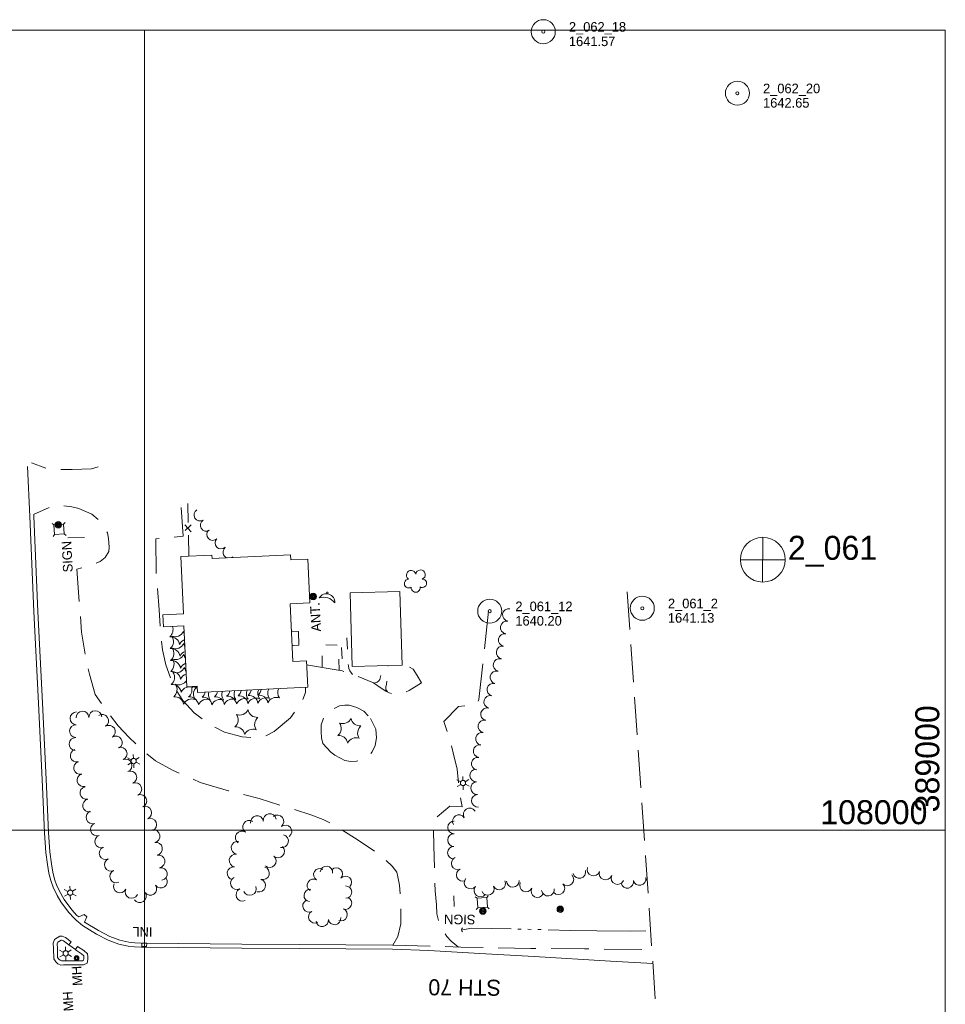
# Model space of a CAD drawing. Header units: feet. Extents: x 387481 to 389859, y 107000 to 108506.
# Tile 6 of 9: x 388422 to 389000, y 107891 to 108506. Entities that reach past the tile are written whole.
import ezdxf
from ezdxf.enums import TextEntityAlignment as Align

# ---------------------------------------------------------------- set-up
doc = ezdxf.new("R2010")
doc.units = ezdxf.units.FT
doc.header["$MEASUREMENT"] = 0
for name, pattern in [('DGN Style 3', [33.050332, 23.60738, -9.442952]), ('DGN Style 4', [37.795415, 18.885904, -9.442952, 0.023607, -9.442952]), ('DGN Style 5', [16.525166, 7.082214, -9.442952]), ('DGN Style 6', [44.901237, 0.023607, -9.442952, 16.525166, -9.442952, 0.023607, -9.442952])]:
    doc.linetypes.add(name, pattern=pattern)
for name, color, linetype, lineweight in [('E_DRN_Grate', 151, 'Continuous', 0), ('E_DWY', 73, 'DGN Style 3', 0), ('E_LAND_Vegetation', 21, 'Continuous', 0), ('E_MAP_GridLines', 251, 'Continuous', 0), ('E_MAP_Limits', 21, 'DGN Style 3', 0), ('E_MAP_PassPoints', 40, 'Continuous', 0), ('E_MISCPROP', 40, 'Continuous', 0), ('E_MISCPROP_HvyDash', 54, 'DGN Style 3', 13), ('E_MISCPROP_HvyLine', 54, 'Continuous', 13), ('E_MISCPROP_Railing', 40, 'Continuous', 0), ('E_MISCPROP_Solid', 54, 'Continuous', 0), ('E_PATH_Sidewalk', 73, 'DGN Style 5', 0), ('E_RDWY', 40, 'Continuous', 13), ('E_RDWY_Gravel', 40, 'DGN Style 3', 13), ('E_RDWY_Name', 221, 'Continuous', 0), ('E_UTL_AboveGroundPipe', 40, 'DGN Style 4', 0), ('E_WTR', 251, 'DGN Style 6', 0)]:
    doc.layers.add(name, color=color, linetype=linetype, lineweight=lineweight)
doc.styles.add('Style-IGR_FONT_0', font='IGR_FONT_0.shx')
doc.styles.add('Style-IGR_FONT_1', font='IGR_FONT_1.shx')

# ---------------------------------------------------------------- blocks, each defined once
blk = doc.blocks.new('PP')
at = {"layer": 'E_MAP_PassPoints', "color": 40, "linetype": 'Continuous', "lineweight": 0}
for radius in [7.5, 0.96]:
    blk.add_circle((0, 0), radius, dxfattribs=at)
blk = doc.blocks.new('PHOTOC')
at = {"layer": 'E_MAP_Limits', "color": 73, "linetype": 'Continuous', "lineweight": 0}
for p, q in [((0.12, 14.06), (0.06, -13.8)), ((-13.79, 0.03), (14.12, 0.01))]:
    blk.add_line(p, q, dxfattribs=at)
blk.add_circle((0.17, 0.03), 14, dxfattribs=at)
blk = doc.blocks.new('MHO')
at = {"layer": 'E_DRN_Grate', "color": 20, "linetype": 'Continuous', "lineweight": 0}
for centre, radius in [((0.06, 0.01), 1.5), ((0.07, 0.01), 1.22), ((0.06, 0), 0.968), ((0.03, -0.01), 0.605)]:
    blk.add_circle(centre, radius, dxfattribs=at)
blk = doc.blocks.new('INLT')
at = {"layer": 'E_MISCPROP_Railing', "color": 40, "linetype": 'Continuous', "lineweight": 0, "flags": 128}
blk.add_lwpolyline([(3, -2), (3, 0), (0, 0), (0, -2), (3, -2)], dxfattribs=at)
blk = doc.blocks.new('INL_1')
at = {"layer": 'E_MISCPROP_Railing', "color": 40, "linetype": 'Continuous', "lineweight": 0, "style": 'Style-IGR_FONT_0'}
blk.add_text('INL', height=6, rotation=0.00013, dxfattribs=at).set_placement((-5.74, -3.01))
blk = doc.blocks.new('CULVRT')
at = {"layer": 'E_MISCPROP_Railing', "color": 40, "linetype": 'Continuous', "lineweight": 0}
blk.add_arc((10, 7.5), 12.5, 216.88, 323.1196, dxfattribs=at)
blk = doc.blocks.new('POLE')
at = {"layer": 'E_MISCPROP', "color": 20, "linetype": 'Continuous', "lineweight": 0}
for centre, radius in [((-0.01, 0.02), 2.02), ((-0.01, 0.03), 1.52), ((0, -0.01), 1.01), ((0, 0), 0.502)]:
    blk.add_circle(centre, radius, dxfattribs=at)
blk = doc.blocks.new('LTP')
at = {"layer": 'E_MISCPROP', "color": 20, "linetype": 'Continuous', "lineweight": 0}
for p, q in [((-1.63, 0.07), (-4.24, 0.14)), ((-0.8, 1.43), (-2, 3.73)), ((0.9, 1.42), (2.27, 3.65)), ((-0.88, -1.42), (-2.24, -3.61)), ((0.76, -1.47), (2, -3.65)), ((1.64, -0.02), (4.16, -0.09))]:
    blk.add_line(p, q, dxfattribs=at)
blk.add_circle((0, 0), 1.64, dxfattribs=at)
blk = doc.blocks.new('SDSH')
at = {"layer": 'E_MISCPROP_Solid', "color": 241, "linetype": 'Continuous', "lineweight": 0}
blk.add_circle((0.65, -0.61), 0.562, dxfattribs=at)
at = {"layer": 'E_MISCPROP_Solid', "color": 241, "linetype": 'Continuous', "lineweight": 0, "extrusion": (0, 0, -1)}
blk.add_arc((10.41, 2.33), 8.55, 164.36028, 237.34439, dxfattribs=at)
at = {"layer": 'E_MISCPROP_Solid', "color": 241, "linetype": 'Continuous', "lineweight": 0}
blk.add_arc((-5.06, 0.29), 5.22, 262.00004, 56.29839, dxfattribs=at)
blk = doc.blocks.new('ANT')
at = {"layer": 'E_MISCPROP', "color": 20, "linetype": 'Continuous', "lineweight": 0, "style": 'Style-IGR_FONT_0'}
blk.add_text('ANT.', height=6, rotation=359.99991, dxfattribs=at).set_placement((0.55, 2.61), align=Align.MIDDLE_LEFT)
blk = doc.blocks.new('SIGN')
at = {"layer": 'E_MISCPROP', "color": 20, "linetype": 'Continuous', "lineweight": 0, "style": 'Style-IGR_FONT_0'}
blk.add_text('SIGN', height=6, rotation=0.00001, dxfattribs=at).set_placement((-9.61, -0.01), align=Align.MIDDLE_LEFT)
blk = doc.blocks.new('SIGN_1')
at = {"layer": 'E_MISCPROP', "color": 20, "linetype": 'Continuous', "lineweight": 0, "style": 'Style-IGR_FONT_0'}
blk.add_text('SIGN', height=6, rotation=0.00005, dxfattribs=at).set_placement((-9.61, -0.01), align=Align.MIDDLE_LEFT)
blk = doc.blocks.new('PINEL')
at = {"layer": 'E_LAND_Vegetation', "color": 93, "linetype": 'Continuous', "lineweight": 0}
for centre, start, end in [((-8.14, 7.32), 275.21123, 0.97614), ((2.26, 10.71), 215.21123, 300.97614), ((-10.4, -3.39), 335.21123, 60.97614), ((10.41, 3.41), 155.21124, 240.97615), ((-2.25, -10.7), 35.21124, 120.97615), ((8.15, -7.3), 95.21124, 180.97615)]:
    blk.add_arc(centre, 5.72, start, end, dxfattribs=at)
blk = doc.blocks.new('TREE')
at = {"layer": 'E_LAND_Vegetation', "color": 93, "linetype": 'Continuous', "lineweight": 0}
for centre, radius, start, end in [((-1.47, 4.28), 2.78, 1.39446, 209.16745), ((-4.47, 0.2), 2.78, 78.07148, 279.08252), ((3.57, 2.42), 2.97, 278.42357, 139.65745), ((-2.01, -4.2), 2.61, 140.77962, 358.71223), ((3.46, -3.43), 2.97, 196.07439, 79.04766)]:
    blk.add_arc(centre, radius, start, end, dxfattribs=at)
blk = doc.blocks.new('LTP_2')
at = {"layer": 'E_MISCPROP', "color": 20, "linetype": 'Continuous', "lineweight": 0}
for p, q in [((-1.63, 0.07), (-4.24, 0.14)), ((-0.8, 1.43), (-2, 3.73)), ((0.9, 1.42), (2.27, 3.65)), ((-0.88, -1.42), (-2.24, -3.61)), ((0.76, -1.47), (2, -3.65)), ((1.64, -0.02), (4.16, -0.09))]:
    blk.add_line(p, q, dxfattribs=at)
blk.add_circle((0, 0), 1.64, dxfattribs=at)
blk = doc.blocks.new('PED')
at = {"layer": 'E_UTL_AboveGroundPipe', "color": 101, "linetype": 'Continuous', "lineweight": 13}
for p, q in [((-3.12, 2.9), (-4.17, 3.96)), ((2.88, 2.9), (3.94, 3.96)), ((-4.18, -4.16), (-3.12, -3.1)), ((3.95, -4.16), (2.88, -3.1))]:
    blk.add_line(p, q, dxfattribs=at)
at = {"layer": 'E_UTL_AboveGroundPipe', "color": 101, "linetype": 'Continuous', "lineweight": 13, "flags": 128}
blk.add_lwpolyline([(-3.12, -3.1), (2.88, -3.1), (2.88, 2.9), (-3.12, 2.9)], close=True, dxfattribs=at)

msp = doc.modelspace()

# ---------------------------------------------------------------- linework, layer by layer
at = {"layer": 'E_DWY', "color": 51, "linetype": 'DGN Style 3', "lineweight": 0, "flags": 128}
for points in [[(388471.09, 108227.01), (388466.92, 108225.73), (388454.7, 108225.31), (388439.97, 108225.71), (388429.27, 108229.6)], [(388655.07, 107928.17), (388658.03, 107933.48), (388659.9, 107941.4), (388660.01, 107954.32), (388659.07, 107965.63), (388658.22, 107970.76), (388657.44, 107973.77), (388654.61, 107977.6), (388646.16, 107985.17), (388632.82, 107994.26), (388621.12, 108001.5), (388611.51, 108006.78), (388603.77, 108009.66), (388571.54, 108019.79), (388552.29, 108024.63), (388534.59, 108029.86), (388517.49, 108037.47), (388506.74, 108043.28), (388498.3, 108050.18), (388490.17, 108058.1), (388483.52, 108065.28), (388476.6, 108074.14), (388469.05, 108084.77), (388465.58, 108097.46), (388463.06, 108108.93), (388460.64, 108123.78), (388459.24, 108141.59), (388457.61, 108163.21), (388464.84, 108165.14), (388472.16, 108167.86), (388475.32, 108170.44), (388477.67, 108174.11), (388477.8, 108176.92), (388477.39, 108182.18), (388476.82, 108185.87), (388473.46, 108192.04), (388466.99, 108197.55), (388459.01, 108200.98), (388454.59, 108202.06), (388448.95, 108202.77), (388445.02, 108202.75), (388441.23, 108202.06), (388430.65, 108197.2)], [(388522.91, 108201.6), (388524.05, 108183.67), (388507.04, 108182.07), (388507.25, 108159.63), (388509.12, 108137.68), (388509.89, 108125.02), (388511.21, 108112.71), (388513.33, 108103.35), (388517.57, 108090.92), (388523.86, 108081.03), (388530.97, 108073.3), (388537.31, 108068.47), (388542.94, 108064.73), (388549.91, 108061.26), (388561.01, 108058.39), (388568.67, 108057.86), (388574.71, 108058.41), (388581, 108061.65), (388591.15, 108070.31), (388597.8, 108079.19), (388600.37, 108086.12), (388600.43, 108089.35)], [(388714.68, 108136.9), (388708.77, 108081.63), (388707.83, 108079.47), (388704.61, 108078.46), (388696.01, 108077.27), (388686.78, 108067.86), (388690.38, 108057.99), (388692.73, 108048.41), (388695.21, 108038.05), (388696.15, 108027.08), (388698.26, 108014.69), (388690.61, 108015.1), (388680.35, 108006.33), (388680.68, 107990.17), (388681.42, 107962.13), (388682.17, 107953.28), (388682.58, 107947.79), (388683.91, 107941.66), (388685.72, 107938.02), (388688.8, 107933.52), (388691.37, 107930.58), (388696.08, 107927)], [(388601.15, 108103.28), (388623.38, 108099.49), (388632.93, 108096.22), (388642.95, 108092.07), (388647.66, 108088.86), (388650.65, 108086.94), (388652.71, 108085.89), (388657.12, 108084.81), (388660.25, 108085.14), (388665.12, 108087.22), (388672.81, 108092.19), (388670.3, 108096.6), (388667.7, 108100.66), (388662.2, 108103.85), (388660.71, 108104.43)], [(388616.31, 108048.69), (388611.3, 108054.13), (388610.51, 108057.7), (388610.15, 108061.39), (388610.23, 108065.89), (388611.45, 108069.41), (388613.13, 108072.95), (388616.31, 108075.08), (388621.72, 108077.73), (388624.97, 108078.07), (388627.77, 108078.17), (388632.54, 108076.65), (388636.88, 108074.44), (388641.08, 108069.86)], [(388641.08, 108069.86), (388644.34, 108063.24), (388644.86, 108057.75), (388644.01, 108053.01), (388642.13, 108048.9), (388638.99, 108045.54), (388635.57, 108043.85), (388632.23, 108043.06), (388628.75, 108042.94), (388625.02, 108043.6), (388618.73, 108046.98), (388616.31, 108048.69)]]:
    msp.add_lwpolyline(points, dxfattribs=at)
at = {"layer": 'E_LAND_Vegetation', "color": 93, "linetype": 'Continuous', "lineweight": 0}
for centre, radius, start, end in [((388534.62, 108196.94), 3.73, 121.47119, 301.45587), ((388538.51, 108190.59), 3.73, 121.47119, 301.45587), ((388542.48, 108184.84), 3.73, 134.16959, 314.15427), ((388547.68, 108179.49), 3.73, 134.16959, 314.15427), ((388552.67, 108173.78), 3.73, 130.08543, 251.76348), ((388552.67, 108173.78), 3.73, 293.72874, 310.07011), ((388727.48, 108134.5), 3.96, 80.48307, 260.46775), ((388726.17, 108126.69), 3.96, 80.48307, 260.46775), ((388512.01, 108125.27), 5.72, 309.51108, 21.44694), ((388518.99, 108126.59), 5.72, 249.51109, 335.276), ((388529.84, 108125.15), 5.72, 189.51109, 209.42977), ((388516.18, 108115.15), 5.72, 9.51108, 95.27599), ((388512.32, 108117.93), 5.72, 309.51108, 35.27599), ((388527.02, 108113.71), 5.72, 110.5966, 155.27599), ((388724.86, 108118.88), 3.96, 80.48307, 260.46775), ((388516.48, 108107.81), 5.72, 9.51108, 95.27599), ((388512.57, 108110.47), 5.72, 309.51108, 35.27599), ((388519.25, 108119.14), 5.72, 249.51109, 335.276), ((388527.33, 108106.36), 5.72, 110.12123, 155.27599), ((388530.09, 108117.69), 5.72, 189.51109, 211.61356), ((388723.55, 108111.07), 3.96, 80.48307, 260.46775), ((388516.74, 108100.35), 5.72, 9.51108, 95.27599), ((388512.64, 108103.62), 5.72, 309.51108, 35.27599), ((388519.32, 108112.29), 5.72, 249.51109, 335.276), ((388530.16, 108110.84), 5.72, 189.51109, 216.67124), ((388721.65, 108103.21), 3.96, 75.78312, 255.7678), ((388516.81, 108093.5), 5.72, 9.51108, 95.27599), ((388519.71, 108104.11), 5.72, 249.51109, 335.276), ((388527.59, 108098.9), 5.72, 109.05802, 155.27599), ((388530.55, 108102.66), 5.72, 189.51109, 216.66361), ((388719.71, 108095.54), 3.96, 75.78312, 255.7678), ((388513.03, 108095.44), 5.72, 309.51108, 35.27599), ((388521.2, 108096.52), 5.72, 249.51109, 331.26888), ((388527.65, 108092.06), 5.72, 106.33158, 155.27599), ((388517.2, 108085.32), 5.72, 9.51108, 95.27599), ((388514.52, 108087.85), 5.72, 309.51108, 35.27599), ((388528.04, 108083.87), 5.72, 69.51108, 155.27599), ((388523.85, 108087.67), 5.72, 309.51108, 21.66992), ((388534.72, 108092.54), 5.72, 208.55322, 215.276), ((388532.05, 108095.08), 5.72, 246.88166, 275.276), ((388536.22, 108084.96), 5.72, 129.51109, 215.276), ((388539.9, 108087.82), 5.72, 309.51108, 348.86033), ((388553.91, 108084.67), 5.72, 157.39374, 215.276), ((388547.58, 108088.09), 5.72, 309.51108, 349.94437), ((388561.59, 108084.93), 5.72, 156.21017, 215.276), ((388554.7, 108088.39), 5.72, 309.51108, 350.36953), ((388569.28, 108085.19), 5.72, 155.025, 215.276), ((388560.93, 108088.6), 5.72, 309.51108, 351.24347), ((388576.4, 108085.49), 5.72, 154.55525, 215.276), ((388567.15, 108088.87), 5.72, 309.51108, 351.54409), ((388582.62, 108085.7), 5.72, 153.58066, 215.276), ((388588.84, 108085.97), 5.72, 153.24257, 215.276), ((388717.76, 108087.86), 3.96, 75.78312, 255.7678), ((388518.69, 108077.74), 5.72, 9.51108, 95.27599), ((388529.54, 108076.29), 5.72, 69.51108, 155.27599), ((388528.02, 108077.55), 5.72, 9.51108, 95.27599), ((388538.86, 108076.1), 5.72, 69.51108, 155.27599), ((388532.22, 108087.56), 5.72, 309.51108, 347.76134), ((388536.39, 108077.44), 5.72, 9.51108, 95.27599), ((388545.54, 108084.77), 5.72, 162.89038, 215.276), ((388547.23, 108076), 5.72, 69.51108, 155.27599), ((388544.07, 108077.71), 5.72, 9.51108, 95.27599), ((388554.91, 108076.26), 5.72, 69.51108, 155.27599), ((388551.75, 108077.97), 5.72, 9.51108, 95.27599), ((388562.6, 108076.52), 5.72, 69.51108, 155.27599), ((388558.87, 108078.27), 5.72, 9.51108, 95.27599), ((388569.72, 108076.82), 5.72, 69.51108, 155.27599), ((388565.1, 108078.48), 5.72, 9.51108, 95.27599), ((388575.94, 108077.03), 5.72, 69.51108, 155.27599), ((388571.32, 108078.75), 5.72, 9.51108, 95.27599), ((388582.16, 108077.3), 5.72, 69.51108, 155.27599), ((388715.81, 108080.19), 3.96, 75.78312, 255.7678), ((388469.22, 108070.68), 4, 2.33349, 182.31817), ((388713.87, 108072.51), 3.96, 75.78312, 255.7678), ((388457.42, 108069.87), 4, 88.00266, 267.98734), ((388461.22, 108070.36), 4, 2.33349, 182.31817), ((388473.45, 108068.33), 4, 302.41768, 122.40236), ((388712.25, 108064.88), 3.96, 78.85343, 258.83811), ((388457.14, 108061.87), 4, 88.00266, 267.98734), ((388477.74, 108061.57), 4, 302.41768, 122.40236), ((388456.86, 108053.87), 4, 88.00266, 267.98734), ((388482.03, 108054.81), 4, 302.41768, 122.40236), ((388710.72, 108057.11), 3.96, 78.85343, 258.83811), ((388457.58, 108046.63), 4, 105.40506, 285.38974), ((388485.08, 108047.84), 4, 292.07714, 112.06181), ((388709.26, 108049.42), 3.96, 81.34576, 261.33044), ((388488.09, 108040.42), 4, 292.07714, 112.06181), ((388708.07, 108041.6), 3.96, 81.34576, 261.33044), ((388459.7, 108038.91), 4, 105.40506, 285.38974), ((388707.06, 108034.21), 3.96, 93.89076, 273.87544), ((388461.83, 108031.19), 4, 105.40506, 285.38974), ((388491.11, 108032.99), 4, 292.7281, 112.71278), ((388463.62, 108023.28), 4, 102.26998, 282.25466), ((388494.21, 108025.6), 4, 292.7281, 112.71278), ((388707.6, 108026.31), 3.96, 93.89076, 273.87544), ((388465.32, 108015.45), 4, 102.26998, 282.25466), ((388497.3, 108018.22), 4, 292.7281, 112.71278), ((388708.14, 108018.42), 3.96, 93.89076, 273.87544), ((388500.39, 108010.84), 4, 292.7281, 112.71278), ((388702.96, 108009.85), 3.96, 31.71384, 211.69852), ((388467.45, 108008.04), 4, 109.8614, 289.84607), ((388503.48, 108003.45), 4, 292.7281, 112.71278), ((388570.17, 108004.99), 4.02, 9.46177, 189.44645), ((388578.09, 108006.31), 4.02, 9.46177, 189.44645), ((388582.89, 108005.48), 4.02, 308.15811, 128.14279), ((388696.22, 108005.69), 3.96, 31.71384, 211.69852), ((388470.17, 108000.52), 4, 109.8614, 289.84607), ((388565.25, 108002.02), 4.02, 55.73465, 235.71933), ((388587.86, 107999.16), 4.02, 308.15811, 128.14279), ((388693.29, 108001.68), 3.96, 89.47539, 269.46007), ((388472.89, 107992.99), 4, 109.8614, 289.84607), ((388505.63, 107996.24), 4, 280.74142, 100.7261), ((388560.73, 107995.38), 4.02, 55.73465, 235.71933), ((388585.82, 107993.2), 4.02, 256.4206, 76.40528), ((388693.22, 107993.76), 3.96, 89.47539, 269.46007), ((388475.67, 107985.66), 4, 114.37515, 294.35983), ((388507.12, 107988.38), 4, 280.74142, 100.7261), ((388558.08, 107988.98), 4.02, 81.0592, 261.04388), ((388583.38, 107986.8), 4.02, 228.85456, 48.83924), ((388693.15, 107985.85), 3.96, 89.47539, 269.46007), ((388508.61, 107980.51), 4, 280.74142, 100.7261), ((388556.83, 107981.04), 4.02, 81.0592, 261.04388), ((388578.09, 107980.75), 4.02, 228.85456, 48.83924), ((388695.52, 107979.29), 3.96, 113.32503, 293.30971), ((388478.97, 107978.37), 4, 114.37515, 294.35983), ((388510.1, 107972.65), 4, 280.74142, 100.7261), ((388555.58, 107973.1), 4.02, 81.0592, 261.04388), ((388573.84, 107973.11), 4.02, 252.892, 72.87668), ((388609.37, 107972.2), 3.87, 58.59141, 238.57609), ((388613.57, 107973.64), 3.87, 354.25354, 174.23822), ((388619.75, 107972.64), 3.87, 316.96812, 136.9528), ((388780.24, 107975.44), 3.96, 161.64281, 341.62749), ((388482.28, 107971.08), 4, 114.37515, 294.35983), ((388510.16, 107967.86), 4, 214.36076, 34.34543), ((388557.63, 107966.9), 4.02, 115.51899, 295.50367), ((388625.41, 107967.36), 3.87, 316.96812, 136.9528), ((388698.65, 107972.02), 3.96, 113.32503, 293.30971), ((388703.56, 107967.33), 3.96, 140.77884, 320.76352), ((388764.02, 107969.27), 3.96, 224.23656, 44.22124), ((388771.42, 107973.9), 3.96, 194.50062, 14.48529), ((388787.75, 107972.94), 3.96, 161.64281, 341.62749), ((388795.33, 107970.08), 3.96, 156.50428, 336.48896), ((388809.09, 107969.48), 3.96, 192.79626, 12.78094), ((388816.81, 107971.23), 3.96, 192.79626, 220.5912), ((388484.63, 107964.87), 4, 154.64297, 334.62764), ((388503.55, 107963.34), 4, 214.36076, 34.34543), ((388565.66, 107963.32), 4.02, 202.42456, 22.40923), ((388571.47, 107965.43), 4.02, 252.892, 72.87668), ((388605.34, 107965.59), 3.87, 58.59141, 238.57609), ((388625.49, 107961.32), 3.87, 271.03699, 91.02167), ((388709.69, 107962.32), 3.96, 140.77884, 320.76352), ((388714.31, 107963.3), 3.96, 205.53091, 25.51559), ((388721.46, 107966.72), 3.96, 205.53091, 25.51559), ((388729.9, 107968.37), 3.96, 181.96529, 1.94997), ((388738.17, 107965.5), 3.96, 153.63661, 333.62129), ((388745.27, 107961.98), 3.96, 153.63661, 333.62129), ((388758.35, 107963.75), 3.96, 224.23656, 44.22124), ((388801.37, 107967.73), 3.96, 192.79626, 12.78094), ((388491.86, 107961.44), 4, 154.64297, 334.62764), ((388496.94, 107958.82), 4, 214.36076, 34.34543), ((388561.1, 107959.65), 4.02, 115.51899, 295.50367), ((388603.38, 107959.21), 3.87, 84.56157, 264.54625), ((388625.43, 107954.39), 3.87, 249.05439, 69.03907), ((388751.85, 107962.88), 3.96, 187.72175, 7.70643), ((388602.59, 107952.68), 3.87, 118.19962, 298.1843), ((388606.25, 107945.86), 3.87, 118.19962, 298.1843), ((388618.61, 107944.79), 3.87, 188.47066, 8.45534), ((388622.66, 107947.16), 3.87, 249.05439, 69.03907), ((388610.95, 107943.65), 3.87, 188.47066, 8.45534)]:
    msp.add_arc(centre, radius, start, end, dxfattribs=at)
at = {"layer": 'E_MAP_GridLines', "color": 161, "linetype": 'Continuous', "lineweight": 0}
for p, q in [((387500, 108500), (389000, 108500)), ((388500, 107000), (388500, 108500)), ((389000, 107000), (389000, 108500)), ((387500, 108000), (389000, 108000))]:
    msp.add_line(p, q, dxfattribs=at)
at = {"layer": 'E_MAP_Limits', "color": 73, "linetype": 'DGN Style 3', "lineweight": 0, "flags": 128}
msp.add_lwpolyline([(388801.36, 108149.03), (388832.67, 107695.05), (388876.2, 107135.79)], dxfattribs=at)
at = {"layer": 'E_MISCPROP', "color": 20, "linetype": 'Continuous', "lineweight": 0}
for p, q in [((388462.45, 108182.9), (388452.13, 108182.66)), ((388693.28, 107952.41), (388693.06, 107958.91))]:
    msp.add_line(p, q, dxfattribs=at)
at = {"layer": 'E_MISCPROP_HvyDash', "color": 241, "linetype": 'DGN Style 3', "lineweight": 13, "flags": 128}
msp.add_lwpolyline([(388592.15, 108115.4), (388592.77, 108115.43), (388596.3, 108115.55), (388596.06, 108124.25), (388592.18, 108124.28), (388591.73, 108124.26)], dxfattribs=at)
at = {"layer": 'E_MISCPROP_HvyLine', "color": 241, "linetype": 'Continuous', "lineweight": 13, "flags": 128}
for points in [[(388601.82, 108089.42), (388601.03, 108105.78), (388592.63, 108105.38), (388590.9, 108141.47), (388603.26, 108142.06), (388601.95, 108169.36), (388591.25, 108168.85), (388591.09, 108172.14), (388542.14, 108169.79), (388542.04, 108171.92), (388522.56, 108170.99), (388524.28, 108135.17), (388511.35, 108134.55), (388511.71, 108127.09), (388524.59, 108127.71), (388526.42, 108089.65), (388532.85, 108089.96), (388533.04, 108086.12)], [(388660.75, 108103.11), (388659.39, 108149.21), (388628.32, 108148.3), (388629.67, 108102.2)]]:
    msp.add_lwpolyline(points, close=True, dxfattribs=at)
at = {"layer": 'E_MISCPROP_Railing', "color": 40, "linetype": 'Continuous', "lineweight": 0}
for p, q in [((388525.14, 108190.88), (388529.12, 108186.51)), ((388529.03, 108190.76), (388525.3, 108187.33))]:
    msp.add_line(p, q, dxfattribs=at)
at = {"layer": 'E_MISCPROP_Railing', "color": 40, "linetype": 'Continuous', "lineweight": 0, "flags": 128}
for points in [[(388526.95, 108204.25), (388527.2, 108192.32)], [(388527.37, 108184.43), (388527.65, 108171.23)]]:
    msp.add_lwpolyline(points, dxfattribs=at)
at = {"layer": 'E_PATH_Sidewalk', "color": 51, "linetype": 'DGN Style 5', "lineweight": 0, "flags": 128}
for points in [[(388629.88, 108097.26), (388628.16, 108099.62), (388627.55, 108100.95), (388627.27, 108102.74), (388627.04, 108104.3), (388626.33, 108120.17), (388623.24, 108120.4), (388623.03, 108119.77), (388622.88, 108117.8), (388623.37, 108105.07), (388623.32, 108103.11), (388623.31, 108101.87), (388623.12, 108100.97), (388621.99, 108099.72)], [(388621.44, 108099.82), (388621.11, 108115.56), (388610.82, 108116.05), (388610.77, 108101.64)], [(388643.12, 108091.95), (388645.3, 108092.52), (388646.28, 108093.34), (388646.87, 108094.26), (388647.52, 108096.64), (388647.9, 108100.19), (388647.76, 108102.73)], [(388651.67, 108086.42), (388650.68, 108087.88), (388650.54, 108088.6), (388650.57, 108089.44), (388651.01, 108091.26), (388651.77, 108095.44), (388652.13, 108101.23), (388652.04, 108102.85)]]:
    msp.add_lwpolyline(points, dxfattribs=at)
at = {"layer": 'E_RDWY', "color": 21, "linetype": 'Continuous', "lineweight": 13, "flags": 128}
for points in [[(388426.9, 108227.35), (388428.3, 108196.01), (388430.84, 108136.58), (388433.64, 108079.41), (388436.16, 108027.11), (388437.54, 107998.4), (388438.3, 107986.13), (388439.3, 107978.62), (388440.23, 107973.18), (388441.39, 107968.57), (388442.91, 107964.33), (388445.42, 107959.27), (388447.74, 107955.23), (388452.55, 107948.71), (388455.96, 107944.95), (388457.24, 107943.87)], [(388430.75, 108197.25), (388430.8, 108196.12), (388433.34, 108136.7), (388436.14, 108079.53), (388438.66, 108027.23), (388440.03, 107998.53), (388440.79, 107986.38), (388441.77, 107979), (388442.68, 107973.7), (388443.78, 107969.3), (388445.21, 107965.31), (388447.62, 107960.45), (388449.83, 107956.6), (388454.48, 107950.3), (388457.69, 107946.76), (388458.85, 107945.79)], [(388458.85, 107945.79), (388462.18, 107947.27), (388463.85, 107945.92), (388462.5, 107942.52)], [(388457.24, 107943.87), (388461.24, 107940.48)], [(388461.24, 107940.48), (388469.91, 107935.12), (388477.23, 107931.19), (388483.91, 107928.82), (388489.73, 107927.49), (388493.69, 107927.03), (388497.81, 107926.88), (388521.21, 107926.67), (388560.69, 107926.23), (388596.41, 107926.04), (388654.7, 107925.68)], [(388462.55, 107942.6), (388471.15, 107937.28), (388478.25, 107933.48), (388484.61, 107931.23), (388490.16, 107929.96), (388493.88, 107929.53), (388497.87, 107929.38), (388521.23, 107929.17), (388560.71, 107928.73), (388596.42, 107928.54), (388654.71, 107928.18)], [(388454.15, 107930.33), (388450.67, 107933.04), (388448.49, 107933.87), (388447.1, 107933.82), (388443.78, 107931.78), (388442.89, 107929.43), (388443, 107926.01), (388443.22, 107919.66), (388444.56, 107917.74), (388445.8, 107916.58), (388447.62, 107915.75), (388449.29, 107915.81), (388459.66, 107915.77), (388461.79, 107915.92), (388464.06, 107916.98), (388464.61, 107919.21), (388464.64, 107920.93), (388464.3, 107922.71), (388462.1, 107924.76), (388458.14, 107927.39)], [(388452.61, 107928.36), (388449.44, 107930.83), (388448.07, 107931.35), (388447.85, 107931.34), (388445.81, 107930.09), (388445.4, 107929.01), (388445.5, 107926.1), (388445.69, 107920.49), (388446.46, 107919.39), (388447.21, 107918.69), (388448.13, 107918.27), (388449.25, 107918.31), (388459.58, 107918.27), (388461.15, 107918.38), (388461.92, 107918.74), (388462.12, 107919.53), (388462.14, 107920.71), (388462, 107921.44), (388460.55, 107922.79), (388456.76, 107925.3)], [(388458.14, 107927.39), (388456.81, 107925.38), (388452.67, 107928.44), (388454.15, 107930.33)], [(388654.7, 107925.68), (388677.55, 107924.83), (388709.39, 107922.94), (388743.25, 107921.07), (388790.9, 107918.21), (388817.39, 107916.67)]]:
    msp.add_lwpolyline(points, dxfattribs=at)
at = {"layer": 'E_RDWY_Gravel', "color": 21, "linetype": 'DGN Style 3', "lineweight": 13, "flags": 128}
msp.add_lwpolyline([(388654.71, 107928.18), (388697.37, 107926.97), (388741.19, 107926.11), (388774.77, 107925.91), (388812.01, 107925.39), (388816.79, 107925.32)], dxfattribs=at)
at = {"layer": 'E_WTR', "color": 161, "linetype": 'Continuous', "lineweight": 0, "flags": 128}
for points in [[(388728.81, 107938.29), (388704.29, 107938.75), (388698.43, 107937.7)], [(388735.12, 107938.18), (388733.02, 107938.22)], [(388741.42, 107938.02), (388739.32, 107938.08)], [(388747.73, 107937.85), (388745.63, 107937.91)], [(388782.41, 107937.2), (388765.92, 107937.37), (388751.93, 107937.74)], [(388812.9, 107937.14), (388803.55, 107936.98), (388782.41, 107937.2)]]:
    msp.add_lwpolyline(points, dxfattribs=at)

# ---------------------------------------------------------------- block references
at = {"layer": 'E_DRN_Grate', "color": 20, "linetype": 'Continuous', "lineweight": 0, "xscale": 0.9999991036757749, "yscale": 0.9999991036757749, "zscale": 0.9999991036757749, "rotation": 93.34015522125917}
msp.add_blockref('MHO', (388457.53, 107919.95), dxfattribs=at)
at = {"layer": 'E_LAND_Vegetation', "color": 93, "linetype": 'Continuous', "lineweight": 0, "xscale": 1.000002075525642, "yscale": 1.000002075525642, "zscale": 1.000002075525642, "rotation": 94.29984881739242}
for name, p in [('TREE', (388669.14, 108155.94)), ('PINEL', (388563.58, 108067.55)), ('PINEL', (388627.88, 108062.17))]:
    msp.add_blockref(name, p, dxfattribs=at)
at = {"layer": 'E_MAP_Limits', "color": 73, "linetype": 'Continuous', "lineweight": 0}
msp.add_blockref('PHOTOC', (388885.87, 108169), dxfattribs=at)
at = {"layer": 'E_MAP_PassPoints', "color": 40, "linetype": 'Continuous', "lineweight": 0}
for p in [(388748.97, 108498.98), (388870.18, 108460.53), (388715.51, 108136.87), (388810.79, 108138.69)]:
    msp.add_blockref('PP', p, dxfattribs=at)
at = {"layer": 'E_MISCPROP', "color": 20, "linetype": 'Continuous', "lineweight": 0}
for name, p, xscale, yscale, zscale, rotation in [('POLE', (388446.12, 108190.89), 0.9999991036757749, 0.9999991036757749, 0.9999991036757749, 93.34015522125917), ('SIGN', (388451.64, 108170.74), 1.00000144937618, 1.00000144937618, 1.00000144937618, 92.79962454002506), ('POLE', (388605.25, 108146.07), 0.9999991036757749, 0.9999991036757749, 0.9999991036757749, 93.34015522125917), ('ANT', (388609.89, 108123.66), 0.9999991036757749, 0.9999991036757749, 0.9999991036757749, 93.34015522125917), ('LTP_2', (388493.14, 108043.21), 1.000002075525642, 1.000002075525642, 1.000002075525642, 94.29984881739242), ('LTP', (388698.84, 108029.47), 0.9999991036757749, 0.9999991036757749, 0.9999991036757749, 93.34015522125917), ('LTP', (388453.54, 107960.96), 0.9999991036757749, 0.9999991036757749, 0.9999991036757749, 93.34015522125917), ('POLE', (388711.23, 107949.5), 0.9999991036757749, 0.9999991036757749, 0.9999991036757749, 93.34015522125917), ('POLE', (388759.59, 107950.59), 0.9999991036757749, 0.9999991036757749, 0.9999991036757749, 93.34015522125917), ('SIGN_1', (388696.97, 107944.21), 1.000000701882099, 1.000000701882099, 1.000000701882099, 179.5008024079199), ('LTP', (388450.69, 107923.02), 0.9999991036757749, 0.9999991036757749, 0.9999991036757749, 93.34015522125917)]:
    msp.add_blockref(name, p, dxfattribs=dict(at, xscale=xscale, yscale=yscale, zscale=zscale, rotation=rotation))
at = {"layer": 'E_MISCPROP_Railing', "color": 40, "linetype": 'Continuous', "lineweight": 0}
for name, p, xscale, yscale, zscale, rotation in [('INL_1', (388499.15, 107936.41), 0.9999998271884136, 0.9999998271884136, 0.9999998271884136, 179.4765217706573), ('CULVRT', (388698.57, 107939.02), 0.1291569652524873, 0.1291569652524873, 0.1291569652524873, 269.4670313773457), ('INLT', (388498.29, 107929.38), 0.9999998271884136, 0.9999998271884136, 0.9999998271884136, 359.4765217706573)]:
    msp.add_blockref(name, p, dxfattribs=dict(at, xscale=xscale, yscale=yscale, zscale=zscale, rotation=rotation))
at = {"layer": 'E_MISCPROP_Solid', "color": 241, "linetype": 'Continuous', "lineweight": 0, "xscale": 0.9999991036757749, "yscale": 0.9999991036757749, "zscale": 0.9999991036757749, "rotation": 93.34015522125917}
msp.add_blockref('SDSH', (388613.51, 108147.59), dxfattribs=at)
at = {"layer": 'E_UTL_AboveGroundPipe', "color": 101, "linetype": 'Continuous', "lineweight": 13, "xscale": 1.000002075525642, "yscale": 1.000002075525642, "zscale": 1.000002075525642, "rotation": 94.29984881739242}
for p in [(388446.47, 108188.09), (388710.74, 107954.82)]:
    msp.add_blockref('PED', p, dxfattribs=at)

# ---------------------------------------------------------------- texts
at = {"layer": 'E_DRN_Grate', "color": 20, "linetype": 'Continuous', "lineweight": 0, "style": 'Style-IGR_FONT_1'}
for p in [(388458.09, 107902.73), (388452.59, 107886.82)]:
    msp.add_text('MH', height=6, rotation=93.34007, dxfattribs=at).set_placement(p, align=Align.MIDDLE_LEFT)
at = {"layer": 'E_MAP_GridLines', "color": 161, "linetype": 'Continuous', "lineweight": 0, "style": 'Style-IGR_FONT_0'}
msp.add_text('  389000  ', height=15, rotation=90, dxfattribs=at).set_placement((388996.25, 108000))
msp.add_text('  108000  ', height=15, dxfattribs=at).set_placement((389000, 108003.75), align=Align.RIGHT)
at = {"layer": 'E_MAP_Limits', "color": 73, "linetype": 'Continuous', "lineweight": 0, "style": 'Style-IGR_FONT_0'}
msp.add_text('2_061', height=15, dxfattribs=at).set_placement((388901.69, 108168.96))
at = {"layer": 'E_MAP_PassPoints', "color": 40, "linetype": 'Continuous', "lineweight": 0, "style": 'Style-IGR_FONT_0'}
for s, p in [('2_062_18', (388764.97, 108498.98)), ('1641.57', (388764.97, 108489.98)), ('2_062_20', (388886.18, 108460.53)), ('1642.65', (388886.18, 108451.53)), ('2_061_12', (388731.51, 108136.87)), ('2_061_2', (388826.79, 108138.69)), ('1640.20', (388731.51, 108127.87)), ('1641.13', (388826.79, 108129.69))]:
    msp.add_text(s, height=6, dxfattribs=at).set_placement(p)
at = {"layer": 'E_RDWY_Name', "style": 'Style-IGR_FONT_0', "width": 0.999907}
msp.add_text('STH 70', height=10, rotation=179.60286, dxfattribs=at).set_placement((388722.54, 107906.54))

doc.saveas('drawing.dxf')
